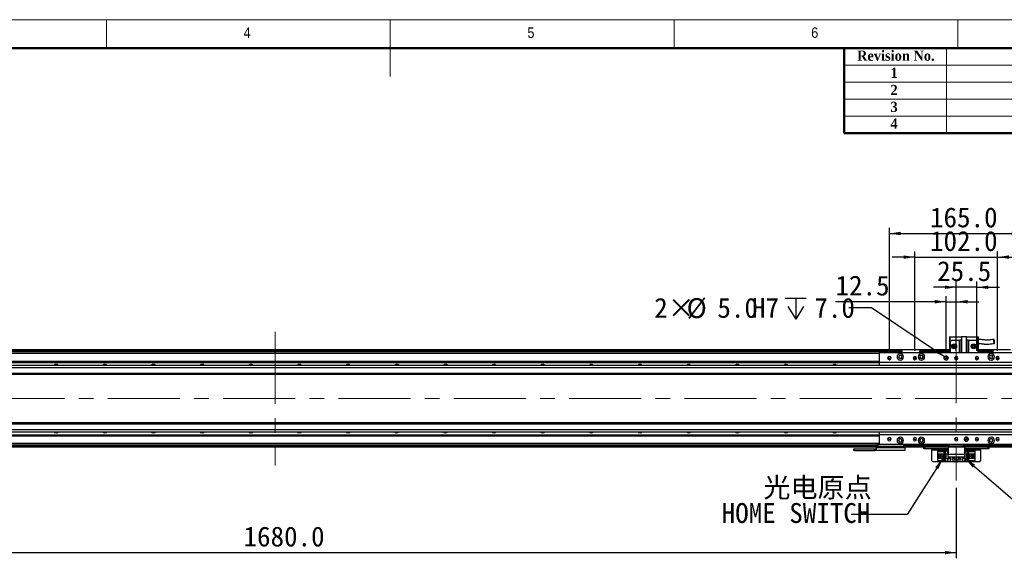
# Model space of a CAD drawing. Header units: millimetres. Extents: x 35 to 2924, y 35 to 2044.
# Tile 6 of 7: x 1013 to 2227, y 1380 to 2044. Entities that reach past the tile are written whole.
import ezdxf

# ---------------------------------------------------------------- set-up
doc = ezdxf.new("R2010")
doc.units = ezdxf.units.MM
doc.header["$LTSCALE"] = 7
doc.linetypes.add('CENTERX2', pattern=[20.32, 12.7, -2.54, 2.54, -2.54])
doc.layers.add('DIMNS', color=7, linetype='Continuous')
doc.styles.add('SLDTEXTSTYLE1', font='Gothic.ttf', dxfattribs={"width": 0.913})
doc.styles.add('SLDTEXTSTYLE11', font='txt', dxfattribs={"bigfont": 'bigfont'})
doc.styles.add('SLDTEXTSTYLE2', font='timesbd.ttf', dxfattribs={"width": 0.933})
doc.styles.add('SLDTEXTSTYLE8', font='txt')
doc.styles.add('SLDTEXTSTYLE9', font='txt')
doc.dimstyles.new('SLDDIMSTYLE0', dxfattribs={"dimtxt": 24.5, "dimasz": 14, "dimexe": 0, "dimexo": 0.0625, "dimgap": 6.125, "dimtad": 2, "dimdec": 1, "dimrnd": 1e-09, "dimzin": 4, "dimdsep": 46, "dimtxsty": 'SLDTEXTSTYLE9', "dimsah": 1, "dimcen": 0.09, "dimadec": 0, "dimazin": 1, "dimtfac": 1, "dimtdec": 1, "dimtofl": 0, "dimtmove": 0, "dimatfit": 3, "dimfxl": 0, "dimfrac": 2, "dimtolj": 1, "dimtzin": 12, "dimarcsym": 0})
doc.dimstyles.new('SLDDIMSTYLE1', dxfattribs={"dimtxt": 24.5, "dimasz": 14, "dimexe": 0, "dimexo": 0.0625, "dimgap": 6.125, "dimtad": 2, "dimdec": 1, "dimrnd": 1e-09, "dimzin": 4, "dimdsep": 46, "dimtxsty": 'SLDTEXTSTYLE9', "dimsah": 1, "dimcen": 0.09, "dimadec": 0, "dimazin": 1, "dimtfac": 1, "dimtdec": 1, "dimtmove": 0, "dimatfit": 0, "dimfxl": 0, "dimfrac": 2, "dimtolj": 1, "dimtzin": 12, "dimarcsym": 0})
doc.dimstyles.new('SLDDIMSTYLE2', dxfattribs={"dimtxt": 0.18, "dimasz": 14, "dimexe": 0, "dimexo": 0.0625, "dimgap": 0, "dimtad": 0, "dimtih": 1, "dimtoh": 1, "dimdec": 0, "dimrnd": 1e-09, "dimzin": 0, "dimdsep": 46, "dimtxsty": 'Standard', "dimsah": 1, "dimcen": 0.09, "dimadec": 0, "dimazin": 0, "dimtfac": 14, "dimtdec": 0, "dimtofl": 0, "dimtmove": 0, "dimatfit": 3, "dimfxl": 0, "dimfrac": 2, "dimtolj": 1, "dimtzin": 0, "dimarcsym": 0})
doc.dimstyles.new('SLDDIMSTYLE3', dxfattribs={"dimtxt": 24.5, "dimasz": 14, "dimexe": 0, "dimexo": 0.0625, "dimgap": 6.125, "dimtad": 2, "dimdec": 1, "dimrnd": 1e-09, "dimzin": 12, "dimdsep": 46, "dimtxsty": 'SLDTEXTSTYLE9', "dimsah": 1, "dimcen": 0.09, "dimadec": 0, "dimazin": 3, "dimtfac": 1, "dimtdec": 1, "dimtmove": 0, "dimatfit": 0, "dimfxl": 0, "dimfrac": 2, "dimtolj": 1, "dimtzin": 12, "dimarcsym": 0})
doc.dimstyles.new('SLDDIMSTYLE7', dxfattribs={"dimtxt": 24.5, "dimasz": 14, "dimexe": 0, "dimexo": 0.0625, "dimgap": 6.125, "dimtad": 0, "dimtih": 1, "dimtoh": 1, "dimdec": 1, "dimrnd": 1e-09, "dimzin": 4, "dimdsep": 46, "dimtxsty": 'SLDTEXTSTYLE9', "dimsah": 1, "dimcen": 0, "dimadec": 0, "dimazin": 1, "dimtfac": 1, "dimtdec": 1, "dimtofl": 0, "dimtmove": 0, "dimatfit": 3, "dimfxl": 0, "dimfrac": 2, "dimtolj": 1, "dimtzin": 12, "dimarcsym": 0})

# ---------------------------------------------------------------- blocks, each defined once
blk = doc.blocks.new('_D_22')
at = {"layer": 'DIMNS'}
for p, q in [((2117.1, 1751.4), (2089.1, 1751.4)), ((2117.1, 1635.9), (2117.1, 1758.4)), ((2117.1, 1751.4), (2219.1, 1751.4)), ((2219.1, 1635.9), (2219.1, 1758.4)), ((2219.1, 1751.4), (2247.1, 1751.4))]:
    blk.add_line(p, q, dxfattribs=at)
for points in [[(2117.1, 1751.4), (2103.1, 1753.5), (2103.1, 1749.3)], [(2219.1, 1751.4), (2233.1, 1749.3), (2233.1, 1753.5)]]:
    blk.add_solid(points, dxfattribs=at)
at = {"layer": 'DIMNS', "insert": (2135.7, 1783.5), "char_height": 24.5, "attachment_point": 1, "style": 'SLDTEXTSTYLE9'}
blk.add_mtext('102.0', dxfattribs=at)
blk = doc.blocks.new('_D_23')
at = {"layer": 'DIMNS'}
for p, q in [((2085.6, 1635.9), (2085.6, 1787.5)), ((2250.6, 1635.9), (2250.6, 1787.5)), ((2085.6, 1780.5), (2250.6, 1780.5))]:
    blk.add_line(p, q, dxfattribs=at)
for points in [[(2085.6, 1780.5), (2099.6, 1778.4), (2099.6, 1782.6)], [(2250.6, 1780.5), (2236.6, 1782.6), (2236.6, 1778.4)]]:
    blk.add_solid(points, dxfattribs=at)
at = {"layer": 'DIMNS', "insert": (2135.7, 1812.6), "char_height": 24.5, "attachment_point": 1, "style": 'SLDTEXTSTYLE9'}
blk.add_mtext('165.0', dxfattribs=at)
blk = doc.blocks.new('_D_24')
at = {"layer": 'DIMNS'}
for p, q in [((2168.1, 1714.2), (2140.1, 1714.2)), ((2168.1, 1635.9), (2168.1, 1721.2)), ((2193.6, 1714.2), (2168.1, 1714.2)), ((2193.6, 1635.9), (2193.6, 1721.2)), ((2193.6, 1714.2), (2221.6, 1714.2))]:
    blk.add_line(p, q, dxfattribs=at)
for points in [[(2168.1, 1714.2), (2154.1, 1716.3), (2154.1, 1712.1)], [(2193.6, 1714.2), (2207.6, 1712.1), (2207.6, 1716.3)]]:
    blk.add_solid(points, dxfattribs=at)
at = {"layer": 'DIMNS', "insert": (2144.5, 1746.4), "char_height": 24.5, "attachment_point": 1, "style": 'SLDTEXTSTYLE9'}
blk.add_mtext('25.5', dxfattribs=at)
blk = doc.blocks.new('SW_SYMBOL_HOLE_DEPTH')
at = {"layer": 'DIMNS', "color": 0}
for p, q in [((0, 6125), (5600, 6125)), ((2800, 6125), (2800, 525)), ((700, 3885), (2800, 525)), ((4900, 3885), (2800, 525))]:
    blk.add_line(p, q, dxfattribs=at)
blk = doc.blocks.new('_D_26')
at = {"layer": 'DIMNS'}
for p, q in [((2063.7, 1688.8), (2035.7, 1688.8)), ((2153.5, 1628.4), (2063.7, 1688.8))]:
    blk.add_line(p, q, dxfattribs=at)
blk.add_solid([(2153.5, 1628.4), (2143.1, 1637.9), (2140.7, 1634.5)], dxfattribs=at)
at = {"layer": 'DIMNS', "xscale": 0.004592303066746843, "yscale": 0.004592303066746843, "zscale": 0.004592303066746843}
blk.add_blockref('SW_SYMBOL_HOLE_DEPTH', (1957.2, 1672.5), dxfattribs=at)
at = {"layer": 'DIMNS', "char_height": 24.5, "attachment_point": 1, "style": 'SLDTEXTSTYLE9'}
for s, insert in [('2×', (1795.6, 1701.1)), ('%%c', (1835.6, 1700.8)), ('5.0', (1873.5, 1701.1)), ('H7', (1916.2, 1701.1)), ('7.0', (1993.1, 1701.1))]:
    blk.add_mtext(s, dxfattribs=dict(at, insert=insert))
blk = doc.blocks.new('_D_32')
at = {"layer": 'DIMNS'}
for p, q in [((2155.6, 1635.9), (2155.6, 1703.4)), ((2168.1, 1635.9), (2168.1, 1703.4)), ((2155.6, 1696.4), (2019.2, 1696.4)), ((2155.6, 1696.4), (2168.1, 1696.4)), ((2168.1, 1696.4), (2196.1, 1696.4))]:
    blk.add_line(p, q, dxfattribs=at)
for points in [[(2155.6, 1696.4), (2141.6, 1698.5), (2141.6, 1694.3)], [(2168.1, 1696.4), (2182.1, 1694.3), (2182.1, 1698.5)]]:
    blk.add_solid(points, dxfattribs=at)
at = {"layer": 'DIMNS', "insert": (2019.2, 1728.6), "char_height": 24.5, "attachment_point": 1, "style": 'SLDTEXTSTYLE9'}
blk.add_mtext('12.5', dxfattribs=at)
blk = doc.blocks.new('_D_35')
at = {"layer": 'DIMNS'}
for p, q in [((488.1, 1467.1), (488.1, 1380.2)), ((2168.1, 1467.1), (2168.1, 1380.2)), ((488.1, 1387.2), (2168.1, 1387.2))]:
    blk.add_line(p, q, dxfattribs=at)
for points in [[(488.1, 1387.2), (502.1, 1385.1), (502.1, 1389.3)], [(2168.1, 1387.2), (2154.1, 1389.3), (2154.1, 1385.1)]]:
    blk.add_solid(points, dxfattribs=at)
at = {"layer": 'DIMNS', "insert": (1289.1, 1419.3), "char_height": 24.5, "attachment_point": 1, "style": 'SLDTEXTSTYLE9'}
blk.add_mtext('1680.0', dxfattribs=at)
blk = doc.blocks.new('SW_NOTE_6')
at = {"layer": 'DIMNS', "color": 0, "char_height": 24.5, "attachment_point": 1}
for s, insert, style in [('{\\fMicrosoft YaHei|b0|i0|c134|p34; 光电原点}', (-116.7, 45.7), 'SLDTEXTSTYLE11'), ('HOME SWITCH', (-159.8, 14.2), 'SLDTEXTSTYLE8')]:
    blk.add_mtext(s, dxfattribs=dict(at, insert=insert, style=style))
blk = doc.blocks.new('SW_DOWELSYMBOL_3')
at = {"linetype": 'Continuous', "lineweight": 18}
h = blk.add_hatch(color=0, dxfattribs=at)
edge = h.paths.add_edge_path(flags=0)
edge.add_arc((0, 0), 2.5, 180, 270)
edge.add_line((0, -2.5), (0, 0))
edge.add_line((0, 0), (-2.5, 0))
h = blk.add_hatch(color=0, dxfattribs=at)
edge = h.paths.add_edge_path(flags=0)
edge.add_arc((0, 0), 2.5, 0, 90)
edge.add_line((0, 2.5), (0, 0))
edge.add_line((0, 0), (2.5, 0))
at = {"layer": 'DIMNS', "color": 0}
blk.add_circle((0, 0), 2.5, dxfattribs=at)
blk = doc.blocks.new('SW_DOWELSYMBOL_4')
at = {"linetype": 'Continuous', "lineweight": 18}
h = blk.add_hatch(color=0, dxfattribs=at)
edge = h.paths.add_edge_path(flags=0)
edge.add_arc((0, 0), 2.5, 180, 270)
edge.add_line((0, -2.5), (0, 0))
edge.add_line((0, 0), (-2.5, 0))
h = blk.add_hatch(color=0, dxfattribs=at)
edge = h.paths.add_edge_path(flags=0)
edge.add_arc((0, 0), 2.5, 0, 90)
edge.add_line((0, 2.5), (0, 0))
edge.add_line((0, 0), (2.5, 0))
at = {"layer": 'DIMNS', "color": 0}
blk.add_circle((0, 0), 2.5, dxfattribs=at)

msp = doc.modelspace()

# ---------------------------------------------------------------- linework, layer by layer
at = {"color": 7, "linetype": 'Continuous', "lineweight": 18}
for p, q in [((2905, 2044), (35, 2044)), ((1120, 2009), (1120, 2044)), ((1470, 2044), (1470, 1974)), ((1820, 2009), (1820, 2044)), ((2170, 2044), (2170, 2009)), ((70, 2009), (2870, 2009)), ((2156, 2009), (2156, 1904)), ((2030, 1988), (2870, 1988)), ((2030, 1967), (2870, 1967)), ((2030, 1946), (2870, 1946)), ((2030, 1925), (2870, 1925))]:
    msp.add_line(p, q, dxfattribs=at)
at = {"color": 7, "linetype": 'Continuous', "lineweight": 50}
for p, q in [((2870, 2009), (70, 2009)), ((2030, 2009), (2030, 1904)), ((2870, 1904), (2030, 1904))]:
    msp.add_line(p, q, dxfattribs=at)
at = {"color": 7, "linetype": 'Continuous', "lineweight": 25}
for p, q in [((2159.58, 1653.28), (2160.58, 1653.28)), ((2159.58, 1653.28), (2159.58, 1638.88)), ((2160.58, 1646.88), (2160.58, 1653.28)), ((2160.58, 1653.28), (2174.58, 1653.28)), ((2174.58, 1653.48), (2174.58, 1633.48)), ((2174.58, 1653.48), (2180.58, 1653.48)), ((2180.58, 1633.48), (2180.58, 1653.48)), ((2180.58, 1653.28), (2194.58, 1653.28)), ((2194.58, 1653.28), (2195.58, 1653.28)), ((2194.58, 1653.28), (2194.58, 1646.88)), ((2195.58, 1638.88), (2195.58, 1653.28)), ((2162.58, 1648.88), (2160.58, 1646.88)), ((2160.58, 1646.88), (2160.58, 1633.48)), ((2162.58, 1648.88), (2172.08, 1648.88)), ((2172.08, 1633.48), (2172.08, 1648.88)), ((2172.08, 1648.88), (2172.58, 1648.88)), ((2172.58, 1648.88), (2172.58, 1633.48)), ((2174.58, 1648.88), (2172.58, 1648.88)), ((2182.58, 1648.88), (2180.58, 1648.88)), ((2182.58, 1633.48), (2182.58, 1648.88)), ((2182.58, 1648.88), (2183.08, 1648.88)), ((2183.08, 1648.88), (2192.58, 1648.88)), ((2183.08, 1648.88), (2183.08, 1633.48)), ((2194.58, 1646.88), (2192.58, 1648.88)), ((2194.58, 1646.88), (2194.58, 1633.48)), ((2100.08, 1636.98), (556.08, 1636.98)), ((556.08, 1636.78), (2100.08, 1636.78)), ((556.08, 1636.58), (2100.08, 1636.58)), ((556.08, 1636.48), (2100.08, 1636.48)), ((2100.08, 1634.49), (556.08, 1634.49)), ((2263.08, 1633.48), (2073.08, 1633.48)), ((2073.08, 1633.48), (2073.08, 1621.48)), ((2100.08, 1637.18), (2100.38, 1637.48)), ((2100.08, 1633.48), (2100.08, 1637.18)), ((2101.08, 1637.18), (2100.08, 1637.18)), ((2100.38, 1637.48), (2101.21, 1637.48)), ((2101.08, 1637.18), (2101.21, 1637.48)), ((2101.08, 1637.18), (2101.08, 1633.48)), ((2123.08, 1637.18), (2101.08, 1637.18)), ((2101.21, 1637.48), (2122.96, 1637.48)), ((2123.08, 1637.18), (2122.96, 1637.48)), ((2122.96, 1637.48), (2123.78, 1637.48)), ((2123.08, 1633.48), (2123.08, 1637.18)), ((2124.08, 1637.18), (2123.08, 1637.18)), ((2123.78, 1637.48), (2124.08, 1637.18)), ((2124.08, 1637.18), (2124.08, 1633.48)), ((2160.58, 1636.98), (2124.08, 1636.98)), ((2124.08, 1636.78), (2160.58, 1636.78)), ((2124.08, 1636.58), (2160.58, 1636.58)), ((2124.08, 1636.48), (2160.58, 1636.48)), ((2160.58, 1634.49), (2124.08, 1634.49)), ((2159.58, 1638.88), (2160.58, 1638.88)), ((2194.58, 1638.88), (2195.58, 1638.88)), ((2212.08, 1636.98), (2194.58, 1636.98)), ((2194.58, 1636.78), (2212.08, 1636.78)), ((2194.58, 1636.58), (2212.08, 1636.58)), ((2194.58, 1636.48), (2212.08, 1636.48)), ((2212.08, 1634.49), (2194.58, 1634.49)), ((2212.08, 1637.18), (2212.38, 1637.48)), ((2212.08, 1633.48), (2212.08, 1637.18)), ((2213.08, 1637.18), (2212.08, 1637.18)), ((2212.38, 1637.48), (2213.21, 1637.48)), ((2213.08, 1637.18), (2213.21, 1637.48)), ((2213.08, 1637.18), (2213.08, 1633.48)), ((2235.08, 1637.18), (2213.08, 1637.18)), ((2213.21, 1637.48), (2234.96, 1637.48)), ((2283.58, 1617.98), (373.08, 1617.98)), ((2284.08, 1614.98), (373.08, 1614.98)), ((583.08, 1622.99), (2073.08, 1622.99)), ((583.08, 1622.7), (2073.08, 1622.7)), ((583.08, 1621.8), (2073.08, 1621.8)), ((583.08, 1621.5), (2073.08, 1621.5)), ((2263.08, 1621.48), (2073.08, 1621.48)), ((2073.08, 1621.48), (2073.08, 1617.98)), ((2085.58, 1626.98), (2083.48, 1626.98)), ((2085.58, 1626.98), (2087.68, 1626.98)), ((2117.08, 1626.98), (2114.98, 1626.98)), ((2117.08, 1626.98), (2117.21, 1626.98)), ((2118.42, 1626.98), (2119.18, 1626.98)), ((2155.58, 1626.98), (2153.08, 1626.98)), ((2155.58, 1626.98), (2158.08, 1626.98)), ((2168.08, 1626.98), (2165.98, 1626.98)), ((2168.08, 1626.98), (2170.18, 1626.98)), ((2193.58, 1626.98), (2191.48, 1626.98)), ((2193.58, 1626.98), (2195.68, 1626.98)), ((2217.74, 1626.98), (2216.98, 1626.98)), ((2219.08, 1626.98), (2218.96, 1626.98)), ((2219.08, 1626.98), (2221.18, 1626.98)), ((2284.08, 1607.98), (373.08, 1607.98)), ((373.08, 1606.98), (2284.08, 1606.98)), ((2284.08, 1546.98), (373.08, 1546.98)), ((373.08, 1545.98), (2284.08, 1545.98)), ((373.08, 1538.98), (2284.08, 1538.98)), ((373.08, 1535.98), (2283.58, 1535.98)), ((583.08, 1532.46), (2073.08, 1532.46)), ((583.08, 1532.17), (2073.08, 1532.17)), ((583.08, 1531.27), (2073.08, 1531.27)), ((583.08, 1530.98), (2073.08, 1530.98)), ((2073.08, 1535.98), (2073.08, 1532.48)), ((2263.08, 1532.48), (2073.08, 1532.48)), ((2073.08, 1532.48), (2073.08, 1520.48)), ((2069.58, 1519.48), (588.58, 1519.48)), ((2069.58, 1518.48), (2069.58, 1520.48)), ((2069.58, 1520.48), (2070.58, 1520.48)), ((2070.58, 1518.48), (2069.58, 1518.48)), ((2069.58, 1516.65), (2069.58, 1518.48)), ((2070.58, 1520.48), (2070.58, 1518.48)), ((2070.58, 1520.48), (2073.08, 1520.48)), ((2070.58, 1518.48), (2103.58, 1518.48)), ((2263.08, 1520.48), (2073.08, 1520.48)), ((2085.58, 1526.98), (2083.48, 1526.98)), ((2085.58, 1526.98), (2087.68, 1526.98)), ((2103.58, 1518.48), (2103.58, 1520.48)), ((2104.58, 1518.48), (2103.58, 1518.48)), ((2104.58, 1520.48), (2104.58, 1518.48)), ((2158.08, 1519.48), (2104.58, 1519.48)), ((2104.58, 1518.48), (2104.58, 1516.65)), ((2117.08, 1526.98), (2114.98, 1526.98)), ((2117.08, 1526.98), (2119.18, 1526.98)), ((2158.08, 1518.48), (2158.08, 1520.48)), ((2159.08, 1518.48), (2158.08, 1518.48)), ((2158.08, 1516.98), (2158.08, 1518.48)), ((2159.08, 1520.48), (2159.08, 1518.48)), ((2177.08, 1518.48), (2159.08, 1518.48)), ((2168.08, 1526.98), (2165.98, 1526.98)), ((2168.08, 1526.98), (2170.18, 1526.98)), ((2177.08, 1518.48), (2177.08, 1520.48)), ((2178.08, 1518.48), (2177.08, 1518.48)), ((2180.58, 1526.98), (2178.08, 1526.98)), ((2178.08, 1520.48), (2178.08, 1518.48)), ((2304.08, 1519.48), (2178.08, 1519.48)), ((2178.08, 1518.48), (2178.08, 1516.98)), ((2180.58, 1526.98), (2183.08, 1526.98)), ((2193.58, 1526.98), (2191.48, 1526.98)), ((2193.58, 1526.98), (2195.68, 1526.98)), ((2219.08, 1526.98), (2216.98, 1526.98)), ((2219.08, 1526.98), (2221.18, 1526.98)), ((2069.58, 1516.98), (588.58, 1516.98)), ((2041.58, 1512.98), (2041.58, 1514.98)), ((2041.58, 1514.98), (2042.58, 1514.98)), ((2042.58, 1512.98), (2041.58, 1512.98)), ((2042.58, 1514.98), (2042.58, 1512.98)), ((2042.58, 1514.98), (2067.58, 1514.98)), ((2042.58, 1512.98), (2067.58, 1512.98)), ((2067.58, 1512.98), (2067.58, 1514.98)), ((2067.58, 1514.98), (2069.58, 1514.98)), ((2069.58, 1512.98), (2067.58, 1512.98)), ((2069.58, 1516.65), (2104.58, 1516.65)), ((2069.58, 1512.98), (2069.58, 1516.65)), ((2104.58, 1512.98), (2069.58, 1512.98)), ((2158.08, 1516.98), (2104.58, 1516.98)), ((2104.58, 1516.65), (2104.58, 1512.98)), ((2128.08, 1514.98), (2128.08, 1516.98)), ((2129.08, 1514.98), (2128.08, 1514.98)), ((2129.08, 1516.98), (2129.08, 1514.98)), ((2158.08, 1514.98), (2129.08, 1514.98)), ((2138.08, 1514.98), (2138.08, 1513.98)), ((2138.08, 1500.18), (2138.08, 1513.98)), ((2145.38, 1511.88), (2145.38, 1512.68)), ((2145.38, 1512.68), (2154.58, 1512.68)), ((2153.68, 1511.88), (2145.38, 1511.88)), ((2145.38, 1511.88), (2145.38, 1511.38)), ((2153.18, 1511.38), (2145.38, 1511.38)), ((2145.38, 1508.78), (2145.38, 1511.38)), ((2145.38, 1508.78), (2151.58, 1508.78)), ((2145.38, 1503.18), (2145.38, 1508.78)), ((2146.68, 1503.18), (2146.68, 1508.78)), ((2147.18, 1508.43), (2147.18, 1508.78)), ((2151.58, 1508.43), (2147.18, 1508.43)), ((2147.18, 1503.53), (2147.18, 1508.43)), ((2149.98, 1506.78), (2148.14, 1506.78)), ((2148.14, 1506.78), (2148.14, 1505.18)), ((2149.98, 1506.78), (2149.98, 1505.18)), ((2151.58, 1508.78), (2151.58, 1503.18)), ((2153.18, 1511.38), (2153.68, 1511.88)), ((2153.18, 1500.58), (2153.18, 1511.38)), ((2153.68, 1500.08), (2153.68, 1511.88)), ((2154.58, 1512.68), (2158.08, 1512.68)), ((2154.58, 1512.68), (2154.58, 1508.98)), ((2154.58, 1508.98), (2158.08, 1508.98)), ((2154.58, 1508.98), (2154.58, 1502.98)), ((2155.08, 1508.98), (2155.08, 1502.98)), ((2155.38, 1508.98), (2155.38, 1502.98)), ((2156.98, 1511.18), (2157.18, 1511.18)), ((2157.58, 1509.98), (2156.98, 1511.18)), ((2157.18, 1511.58), (2157.98, 1511.58)), ((2157.18, 1511.18), (2157.18, 1511.58)), ((2158.08, 1510.98), (2157.58, 1509.98)), ((2157.98, 1511.58), (2157.98, 1511.18)), ((2157.98, 1511.18), (2158.08, 1511.18)), ((2178.08, 1516.98), (2158.08, 1516.98)), ((2158.08, 1516.98), (2158.08, 1508.48)), ((2158.08, 1508.48), (2178.08, 1508.48)), ((2158.08, 1504.98), (2158.08, 1508.48)), ((2178.08, 1516.98), (2178.08, 1508.48)), ((2304.08, 1516.98), (2178.08, 1516.98)), ((2207.08, 1514.98), (2178.08, 1514.98)), ((2178.08, 1512.68), (2181.58, 1512.68)), ((2178.08, 1510.58), (2178.58, 1511.58)), ((2178.18, 1510.38), (2178.08, 1510.38)), ((2178.08, 1508.98), (2181.58, 1508.98)), ((2178.08, 1508.48), (2178.08, 1504.98)), ((2178.18, 1509.98), (2178.18, 1510.38)), ((2178.98, 1509.98), (2178.18, 1509.98)), ((2178.58, 1511.58), (2179.18, 1510.38)), ((2178.98, 1510.38), (2178.98, 1509.98)), ((2179.18, 1510.38), (2178.98, 1510.38)), ((2180.78, 1502.98), (2180.78, 1508.98)), ((2181.08, 1502.98), (2181.08, 1508.98)), ((2181.58, 1508.98), (2181.58, 1512.68)), ((2181.58, 1512.68), (2190.78, 1512.68)), ((2181.58, 1502.98), (2181.58, 1508.98)), ((2190.78, 1511.88), (2182.48, 1511.88)), ((2182.48, 1511.88), (2182.98, 1511.38)), ((2182.48, 1511.88), (2182.48, 1500.08)), ((2182.98, 1511.38), (2182.98, 1500.58)), ((2190.78, 1511.38), (2182.98, 1511.38)), ((2184.58, 1508.78), (2190.78, 1508.78)), ((2184.58, 1503.18), (2184.58, 1508.78)), ((2188.98, 1508.43), (2184.58, 1508.43)), ((2188.02, 1506.78), (2186.18, 1506.78)), ((2186.18, 1505.18), (2186.18, 1506.78)), ((2188.02, 1505.18), (2188.02, 1506.78)), ((2188.98, 1508.78), (2188.98, 1508.43)), ((2188.98, 1508.43), (2188.98, 1503.53)), ((2189.48, 1508.78), (2189.48, 1503.18)), ((2190.78, 1512.68), (2190.78, 1511.88)), ((2190.78, 1511.38), (2190.78, 1511.88)), ((2190.78, 1511.38), (2190.78, 1508.78)), ((2190.78, 1508.78), (2190.78, 1503.18)), ((2198.08, 1513.98), (2198.08, 1514.98)), ((2198.08, 1513.98), (2198.08, 1500.18)), ((2207.08, 1514.98), (2207.08, 1516.98)), ((2208.08, 1514.98), (2207.08, 1514.98)), ((2208.08, 1516.98), (2208.08, 1514.98)), ((2138.08, 1500.18), (2139.08, 1499.18)), ((2197.08, 1499.18), (2139.08, 1499.18)), ((2151.58, 1503.18), (2145.38, 1503.18)), ((2145.38, 1500.58), (2145.38, 1503.18)), ((2145.38, 1500.58), (2153.18, 1500.58)), ((2145.38, 1500.58), (2145.38, 1500.08)), ((2145.38, 1500.08), (2153.68, 1500.08)), ((2145.38, 1499.28), (2145.38, 1500.08)), ((2154.58, 1499.28), (2145.38, 1499.28)), ((2147.18, 1503.18), (2147.18, 1503.53)), ((2147.18, 1503.53), (2151.58, 1503.53)), ((2148.14, 1505.18), (2149.98, 1505.18)), ((2153.68, 1500.08), (2153.18, 1500.58)), ((2160.58, 1502.98), (2154.58, 1502.98)), ((2154.58, 1502.98), (2154.58, 1499.28)), ((2160.58, 1499.28), (2154.58, 1499.28)), ((2156.98, 1501.58), (2157.18, 1501.58)), ((2157.58, 1500.38), (2156.98, 1501.58)), ((2157.18, 1501.98), (2157.98, 1501.98)), ((2157.18, 1501.58), (2157.18, 1501.98)), ((2158.18, 1501.58), (2157.58, 1500.38)), ((2157.98, 1501.98), (2157.98, 1501.58)), ((2157.98, 1501.58), (2158.18, 1501.58)), ((2178.08, 1504.98), (2158.08, 1504.98)), ((2159.78, 1502.98), (2159.78, 1504.98)), ((2160.08, 1502.98), (2160.08, 1504.98)), ((2160.58, 1504.98), (2160.58, 1502.98)), ((2160.58, 1502.98), (2160.58, 1499.28)), ((2166.08, 1499.28), (2160.58, 1499.28)), ((2168.08, 1504.98), (2168.08, 1501.28)), ((2175.58, 1499.28), (2170.08, 1499.28)), ((2175.58, 1502.98), (2175.58, 1504.98)), ((2175.58, 1499.28), (2175.58, 1502.98)), ((2181.58, 1502.98), (2175.58, 1502.98)), ((2181.58, 1499.28), (2175.58, 1499.28)), ((2176.08, 1504.98), (2176.08, 1502.98)), ((2176.38, 1504.98), (2176.38, 1502.98)), ((2177.98, 1500.78), (2178.58, 1501.98)), ((2178.18, 1500.78), (2177.98, 1500.78)), ((2178.18, 1500.38), (2178.18, 1500.78)), ((2178.98, 1500.38), (2178.18, 1500.38)), ((2178.58, 1501.98), (2179.18, 1500.78)), ((2178.98, 1500.78), (2178.98, 1500.38)), ((2179.18, 1500.78), (2178.98, 1500.78)), ((2181.58, 1499.28), (2181.58, 1502.98)), ((2190.78, 1499.28), (2181.58, 1499.28)), ((2182.98, 1500.58), (2182.48, 1500.08)), ((2182.48, 1500.08), (2190.78, 1500.08)), ((2182.98, 1500.58), (2190.78, 1500.58)), ((2184.58, 1503.53), (2188.98, 1503.53)), ((2190.78, 1503.18), (2184.58, 1503.18)), ((2186.18, 1505.18), (2188.02, 1505.18)), ((2188.98, 1503.53), (2188.98, 1503.18)), ((2190.78, 1503.18), (2190.78, 1500.58)), ((2190.78, 1500.08), (2190.78, 1500.58)), ((2190.78, 1500.08), (2190.78, 1499.28)), ((2197.08, 1499.18), (2198.08, 1500.18))]:
    msp.add_line(p, q, dxfattribs=at)
at = {"color": 8, "linetype": 'Continuous', "lineweight": 25}
for p, q in [((2100.08, 1635.98), (556.08, 1635.98)), ((2073.08, 1632.49), (583.08, 1632.49)), ((2160.58, 1635.98), (2124.08, 1635.98)), ((2212.08, 1635.98), (2194.58, 1635.98)), ((2073.08, 1521.48), (583.08, 1521.48)), ((2069.58, 1517.98), (588.58, 1517.98)), ((2158.08, 1517.98), (2104.58, 1517.98)), ((2304.08, 1517.98), (2178.08, 1517.98)), ((2138.08, 1513.98), (2158.08, 1513.98)), ((2178.08, 1513.98), (2198.08, 1513.98))]:
    msp.add_line(p, q, dxfattribs=at)
at = {"color": 7, "linetype": 'Continuous', "lineweight": 25}
for centre, radius in [((2165.58, 1641.38), 3), ((2165.58, 1641.38), 1.7), ((2165.58, 1641.38), 1.6), ((2189.58, 1641.38), 3), ((2189.58, 1641.38), 1.7), ((2189.58, 1641.38), 1.6), ((2164.58, 1502.48), 1.75), ((2164.58, 1502.48), 1.25), ((2171.58, 1502.48), 1.75), ((2171.58, 1502.48), 1.25)]:
    msp.add_circle(centre, radius, dxfattribs=at)
for centre, radius, start, end in [((2085.58, 1626.98), 2.1, 0, 180), ((2099.08, 1628.48), 4, 0, 180), ((2099.08, 1628.48), 4, 180, 0), ((2099.08, 1628.48), 2.25, 0, 180), ((2099.08, 1628.48), 2.25, 180, 0), ((2099.08, 1628.48), 2, 90, 270), ((2099.08, 1628.48), 2, 270, 90), ((2117.08, 1626.98), 2.1, 0, 180), ((2125.08, 1628.48), 4, 0, 180), ((2125.08, 1628.48), 4, 180, 0), ((2125.08, 1628.48), 2.25, 0, 180), ((2125.08, 1628.48), 2.25, 180, 0), ((2125.08, 1628.48), 2, 90, 270), ((2125.08, 1628.48), 2, 270, 90), ((2155.58, 1626.98), 2.5, 0, 180), ((2168.08, 1626.98), 2.1, 0, 180), ((2193.58, 1626.98), 2.1, 0, 180), ((2211.08, 1628.48), 4, 0, 180), ((2211.08, 1628.48), 4, 180, 0), ((2211.08, 1628.48), 2.25, 0, 180), ((2211.08, 1628.48), 2.25, 180, 0), ((2211.08, 1628.48), 2, 90, 270), ((2211.08, 1628.48), 2, 270, 90), ((2219.08, 1626.98), 2.1, 0, 180), ((1058.08, 1615.49), 3.75, 41.71072, 138.28928), ((1118.08, 1615.49), 3.75, 41.71072, 138.28928), ((1178.08, 1615.49), 3.75, 41.71072, 138.28928), ((1238.08, 1615.49), 3.75, 41.71072, 138.28928), ((1298.08, 1615.49), 3.75, 41.71072, 138.28928), ((1358.08, 1615.49), 3.75, 41.71072, 138.28928), ((1418.08, 1615.49), 3.75, 41.71072, 138.28928), ((1478.08, 1615.49), 3.75, 41.71072, 138.28928), ((1538.08, 1615.49), 3.75, 41.71072, 138.28928), ((1598.08, 1615.49), 3.75, 41.71072, 138.28928), ((1658.08, 1615.49), 3.75, 41.71072, 138.28928), ((1718.08, 1615.49), 3.75, 41.71072, 138.28928), ((1778.08, 1615.49), 3.75, 41.71072, 138.28928), ((1838.08, 1615.49), 3.75, 41.71072, 138.28928), ((1898.08, 1615.49), 3.75, 41.71072, 138.28928), ((1958.08, 1615.49), 3.75, 41.71072, 138.28928), ((2018.08, 1615.49), 3.75, 41.71072, 138.28928), ((2085.58, 1626.98), 2.1, 180, 0), ((2117.08, 1626.98), 2.1, 180, 0), ((2155.58, 1626.98), 2.5, 180, 0), ((2168.08, 1626.98), 2.1, 180, 0), ((2193.58, 1626.98), 2.1, 180, 0), ((2219.08, 1626.98), 2.1, 180, 0), ((1058.08, 1538.48), 3.75, 221.71072, 318.28928), ((1118.08, 1538.48), 3.75, 221.71072, 318.28928), ((1178.08, 1538.48), 3.75, 221.71072, 318.28928), ((1238.08, 1538.48), 3.75, 221.71072, 318.28928), ((1298.08, 1538.48), 3.75, 221.71072, 318.28928), ((1358.08, 1538.48), 3.75, 221.71072, 318.28928), ((1418.08, 1538.48), 3.75, 221.71072, 318.28928), ((1478.08, 1538.48), 3.75, 221.71072, 318.28928), ((1538.08, 1538.48), 3.75, 221.71072, 318.28928), ((1598.08, 1538.48), 3.75, 221.71072, 318.28928), ((1658.08, 1538.48), 3.75, 221.71072, 318.28928), ((1718.08, 1538.48), 3.75, 221.71072, 318.28928), ((1778.08, 1538.48), 3.75, 221.71072, 318.28928), ((1838.08, 1538.48), 3.75, 221.71072, 318.28928), ((1898.08, 1538.48), 3.75, 221.71072, 318.28928), ((1958.08, 1538.48), 3.75, 221.71072, 318.28928), ((2018.08, 1538.48), 3.75, 221.71072, 318.28928), ((2085.58, 1526.98), 2.1, 0, 180), ((2085.58, 1526.98), 2.1, 180, 0), ((2099.08, 1525.48), 4, 0, 180), ((2099.08, 1525.48), 4, 180, 0), ((2099.08, 1525.48), 2.25, 0, 180), ((2099.08, 1525.48), 2.25, 180, 0), ((2099.08, 1525.48), 2, 90, 270), ((2099.08, 1525.48), 2, 270, 90), ((2117.08, 1526.98), 2.1, 0, 180), ((2117.08, 1526.98), 2.1, 180, 0), ((2125.08, 1525.48), 4, 0, 180), ((2125.08, 1525.48), 4, 180, 0), ((2125.08, 1525.48), 2.25, 0, 180), ((2125.08, 1525.48), 2.25, 180, 0), ((2125.08, 1525.48), 2, 90, 270), ((2125.08, 1525.48), 2, 270, 90), ((2168.08, 1526.98), 2.1, 0, 180), ((2168.08, 1526.98), 2.1, 180, 0), ((2180.58, 1526.98), 2.5, 0, 180), ((2180.58, 1526.98), 2.5, 180, 0), ((2193.58, 1526.98), 2.1, 0, 180), ((2193.58, 1526.98), 2.1, 180, 0), ((2211.08, 1525.48), 4, 0, 180), ((2211.08, 1525.48), 4, 180, 0), ((2211.08, 1525.48), 2.25, 0, 180), ((2211.08, 1525.48), 2.25, 180, 0), ((2211.08, 1525.48), 2, 90, 270), ((2211.08, 1525.48), 2, 270, 90), ((2219.08, 1526.98), 2.1, 0, 180), ((2219.08, 1526.98), 2.1, 180, 0), ((2166.08, 1501.28), 2, 270, 0), ((2170.08, 1501.28), 2, 180, 270)]:
    msp.add_arc(centre, radius, start, end, dxfattribs=at)
for points, knots in [([(2165.37, 1640.25), (2165.24, 1640.28), (2164.98, 1640.32), (2164.64, 1640.54), (2164.38, 1640.86), (2164.24, 1641.26), (2164.22, 1641.71), (2164.36, 1642.15), (2164.62, 1642.52), (2164.86, 1642.68), (2164.98, 1642.76)], [0, 0, 0, 0, 0.115351, 0.2312445, 0.351778, 0.476999, 0.6065111, 0.7402345, 0.8783379, 1, 1, 1, 1]), ([(2165.58, 1640.23), (2165.59, 1640.23), (2165.71, 1640.24), (2165.94, 1640.27), (2166.26, 1640.43), (2166.51, 1640.68), (2166.68, 1640.99), (2166.75, 1641.34), (2166.71, 1641.69), (2166.57, 1642.02), (2166.33, 1642.28), (2166.03, 1642.46), (2165.68, 1642.55), (2165.33, 1642.53), (2165, 1642.4), (2164.72, 1642.18), (2164.53, 1641.88), (2164.43, 1641.54), (2164.43, 1641.19), (2164.54, 1640.85), (2164.75, 1640.57), (2165.03, 1640.35), (2165.26, 1640.29), (2165.37, 1640.25)], [0, 0, 0, 0, 0.0017237, 0.051636, 0.1015582, 0.1514694, 0.2013827, 0.251297, 0.3012092, 0.3511207, 0.4010427, 0.4509563, 0.5008695, 0.5507725, 0.600684, 0.6505974, 0.7005206, 0.7504339, 0.8003449, 0.8502581, 0.9001754, 0.9500907, 1, 1, 1, 1]), ([(2166.19, 1642.76), (2166.32, 1642.67), (2166.59, 1642.48), (2166.85, 1642.06), (2166.96, 1641.58), (2166.89, 1641.11), (2166.68, 1640.71), (2166.36, 1640.42), (2166.04, 1640.28), (2165.85, 1640.26), (2165.8, 1640.25)], [0, 0, 0, 0, 0.1407799, 0.2880574, 0.4304262, 0.5679354, 0.7005766, 0.8284627, 0.9515909, 1, 1, 1, 1]), ([(2189.45, 1640.25), (2189.4, 1640.25), (2189.2, 1640.26), (2188.88, 1640.37), (2188.54, 1640.64), (2188.3, 1641.03), (2188.21, 1641.49), (2188.28, 1641.97), (2188.52, 1642.41), (2188.79, 1642.65), (2188.96, 1642.75), (2188.98, 1642.76)], [0, 0, 0, 0, 0.048831, 0.1680098, 0.291923, 0.4205506, 0.5539612, 0.692166, 0.8349365, 0.9819333, 1, 1, 1, 1]), ([(2189.37, 1640.25), (2189.24, 1640.29), (2188.99, 1640.37), (2188.72, 1640.6), (2188.55, 1640.85), (2188.45, 1641.12), (2188.43, 1641.33), (2188.43, 1641.46), (2188.44, 1641.49), (2188.44, 1641.49), (2188.44, 1641.49), (2188.44, 1641.49), (2188.44, 1641.49), (2188.44, 1641.49)], [0, 0, 0, 0, 0.236927, 0.4417075, 0.6142315, 0.7545014, 0.9380785, 0.9829663, 0.9897868, 0.9952052, 0.9975487, 0.9997672, 1, 1, 1, 1]), ([(2189.8, 1640.25), (2189.93, 1640.28), (2190.21, 1640.33), (2190.57, 1640.58), (2190.82, 1640.93), (2190.94, 1641.34), (2190.93, 1641.77), (2190.79, 1642.17), (2190.54, 1642.52), (2190.31, 1642.68), (2190.19, 1642.76)], [0, 0, 0, 0, 0.1248146, 0.2498479, 0.37485, 0.4998556, 0.6248402, 0.7498298, 0.8748227, 1, 1, 1, 1]), ([(2214.32, 1650.04), (2213.28, 1649.87), (2211.46, 1649.58), (2209.08, 1649.21), (2207.27, 1649.07), (2205.69, 1649.04), (2203.92, 1649.12), (2202.06, 1649.34), (2200.16, 1649.63), (2198.64, 1649.85), (2197.22, 1649.98), (2196.28, 1650.04), (2195.72, 1650.01), (2195.58, 1650.01)], [0, 0, 0, 0, 0.1728182, 0.3012056, 0.3945093, 0.4621949, 0.5502996, 0.6704394, 0.7542687, 0.8531304, 0.9124961, 0.9778851, 1, 1, 1, 1]), ([(2195.58, 1645), (2195.95, 1645.01), (2196.84, 1645.05), (2198.21, 1644.87), (2199.63, 1644.67), (2200.9, 1644.48), (2202, 1644.33), (2202.96, 1644.23), (2204.2, 1644.12), (2206.03, 1644.04), (2208.63, 1644.14), (2211.63, 1644.56), (2213.77, 1644.91), (2214.9, 1645.09)], [0, 0, 0, 0, 0.0561686, 0.1350517, 0.2093746, 0.2758339, 0.3326395, 0.3788403, 0.4216805, 0.5224896, 0.6560405, 0.8185906, 1, 1, 1, 1]), ([(2213.94, 1648.87), (2213.97, 1649.12), (2214.02, 1649.62), (2214.2, 1650.03), (2214.42, 1650.07), (2214.65, 1649.79), (2214.87, 1649.28), (2215.06, 1648.58), (2215.2, 1647.78), (2215.28, 1646.94), (2215.28, 1646.16), (2215.21, 1645.54), (2215.07, 1645.15), (2214.87, 1645.06), (2214.66, 1645.16), (2214.48, 1645.51), (2214.31, 1646.04), (2214.15, 1646.77), (2214.04, 1647.52), (2213.97, 1648.06), (2213.94, 1648.32), (2213.93, 1648.41), (2213.93, 1648.43), (2213.93, 1648.5), (2213.93, 1648.66), (2213.94, 1648.79), (2213.94, 1648.87)], [0, 0, 0, 0, 0.06481801, 0.12977906, 0.18973171, 0.24261882, 0.29441407, 0.34624423, 0.39872452, 0.45220026, 0.50660202, 0.56145302, 0.61605177, 0.66977239, 0.72706979, 0.76537731, 0.80369128, 0.85891018, 0.91422922, 0.94955521, 0.96400215, 0.96485124, 0.9657593, 0.96871063, 0.98052821, 1, 1, 1, 1]), ([(2117.21, 1626.98), (2117.21, 1627), (2117.21, 1627.04), (2117.28, 1627.2), (2117.39, 1627.4), (2117.58, 1627.61), (2117.76, 1627.72), (2117.93, 1627.73), (2118.06, 1627.71), (2118.18, 1627.63), (2118.29, 1627.5), (2118.4, 1627.28), (2118.41, 1627.09), (2118.42, 1626.98)], [0, 0, 0, 0, 0.0143926, 0.0628225, 0.2500379, 0.3751448, 0.5000521, 0.5628294, 0.6250998, 0.6838747, 0.7505281, 0.857127, 1, 1, 1, 1]), ([(2217.74, 1626.98), (2217.75, 1627.09), (2217.77, 1627.28), (2217.87, 1627.5), (2217.99, 1627.63), (2218.1, 1627.7), (2218.23, 1627.73), (2218.4, 1627.72), (2218.58, 1627.61), (2218.75, 1627.43), (2218.86, 1627.26), (2218.92, 1627.13), (2218.94, 1627.06), (2218.95, 1627.02), (2218.96, 1627), (2218.96, 1626.98)], [0, 0, 0, 0, 0.1424063, 0.2487809, 0.3154309, 0.3742532, 0.4366391, 0.4994816, 0.6242868, 0.7490779, 0.8743721, 0.9371838, 0.9697249, 0.9857439, 1, 1, 1, 1]), ([(2118.42, 1626.98), (2118.41, 1626.88), (2118.4, 1626.69), (2118.29, 1626.47), (2118.18, 1626.34), (2118.07, 1626.27), (2117.94, 1626.24), (2117.77, 1626.25), (2117.58, 1626.36), (2117.42, 1626.54), (2117.31, 1626.71), (2117.25, 1626.84), (2117.22, 1626.91), (2117.21, 1626.96), (2117.21, 1626.98), (2117.21, 1626.98)], [0, 0, 0, 0, 0.1418097, 0.2478784, 0.3141247, 0.3725503, 0.435167, 0.498093, 0.6233542, 0.7486744, 0.8740757, 0.9370453, 0.9736345, 0.9872844, 1, 1, 1, 1]), ([(2218.96, 1626.98), (2218.96, 1626.98), (2218.95, 1626.93), (2218.89, 1626.77), (2218.78, 1626.57), (2218.58, 1626.36), (2218.4, 1626.25), (2218.23, 1626.24), (2218.1, 1626.27), (2217.98, 1626.34), (2217.87, 1626.47), (2217.77, 1626.69), (2217.75, 1626.88), (2217.74, 1626.98)], [0, 0, 0, 0, 0.0127568, 0.0630461, 0.250964, 0.3765518, 0.5017832, 0.5648212, 0.6277122, 0.6861216, 0.752493, 0.8584211, 1, 1, 1, 1])]:
    msp.add_open_spline(points, degree=3, knots=knots, dxfattribs=at)
at = {"layer": 'DIMNS', "linetype": 'CENTERX2', "lineweight": 18}
for p, q in [((1328.08, 1659.43), (1328.08, 1494.53)), ((2168.08, 1660.48), (2168.08, 1476.03)), ((2348.53, 1576.98), (307.63, 1576.98))]:
    msp.add_line(p, q, dxfattribs=at)

# ---------------------------------------------------------------- block references
at = {"layer": 'DIMNS'}
for name, p in [('SW_DOWELSYMBOL_3', (2155.58, 1626.98)), ('SW_DOWELSYMBOL_4', (2180.58, 1526.98)), ('SW_NOTE_6', (2038.6, 1434.06))]:
    msp.add_blockref(name, p, dxfattribs=at)

# ---------------------------------------------------------------- texts
at = {"color": 7, "linetype": 'Continuous', "lineweight": 0, "attachment_point": 1}
for s, insert, char_height, style in [('4', (1289.17, 2034.52), 12.96, 'SLDTEXTSTYLE1'), ('5', (1639.17, 2034.52), 12.96, 'SLDTEXTSTYLE1'), ('6', (1989.17, 2034.52), 12.96, 'SLDTEXTSTYLE1'), ('Revision No.', (2045.74, 2006.01), 12.6, 'SLDTEXTSTYLE2'), ('1', (2086.96, 1984.85), 12.6, 'SLDTEXTSTYLE2'), ('2', (2086.96, 1963.68), 12.6, 'SLDTEXTSTYLE2'), ('3', (2086.96, 1942.82), 12.6, 'SLDTEXTSTYLE2'), ('4', (2086.96, 1922.31), 12.6, 'SLDTEXTSTYLE2')]:
    msp.add_mtext(s, dxfattribs=dict(at, insert=insert, char_height=char_height, style=style))

# ---------------------------------------------------------------- dimensions: what is measured, and where the dimension line sits
at = {"layer": 'DIMNS'}
for base, p1, p2, dimstyle, picture, middle in [((2250.58, 1780.46), (2085.58, 1626.98), (2250.58, 1626.98), 'SLDDIMSTYLE0', '_D_23', (2174.69, 1780.46)), ((2219.08, 1751.38), (2117.08, 1626.98), (2219.08, 1626.98), 'SLDDIMSTYLE1', '_D_22', (2174.69, 1751.38)), ((2168.08, 1714.22), (2193.58, 1626.98), (2168.08, 1626.98), 'SLDDIMSTYLE3', '_D_24', (2174.69, 1714.22)), ((2168.08, 1696.41), (2155.58, 1626.98), (2168.08, 1626.98), 'SLDDIMSTYLE3', '_D_32', (2049.33, 1696.41)), ((2168.08, 1387.18), (488.08, 1476.03), (2168.08, 1476.03), 'SLDDIMSTYLE0', '_D_35', (1336.96, 1387.18))]:
    dim = msp.add_linear_dim(base=base, p1=p1, p2=p2, dimstyle=dimstyle, dxfattribs=at)
    dim.commit()
    dim.dimension.update_dxf_attribs({"geometry": picture, "text_midpoint": middle, "dimtype": 160})
dim = msp.add_diameter_dim_2p(p1=(2157.66, 1625.59), p2=(2153.51, 1628.38), text='2×<>H7{\\fGDT;x}7.0', dimstyle='SLDDIMSTYLE7', dxfattribs=at)
dim.commit()
dim.dimension.update_dxf_attribs({"geometry": '_D_26', "text_midpoint": (1915.65, 1688.84), "dimtype": 163})

# ---------------------------------------------------------------- leaders
for points in [[(2151.58, 1503.18), (2107.74, 1434.06), (2038.6, 1434.06)], [(2179.18, 1502.98), (2259.22, 1434), (2303.67, 1434)]]:
    msp.add_leader(points, dimstyle='SLDDIMSTYLE2', dxfattribs=at)

doc.saveas('drawing.dxf')
